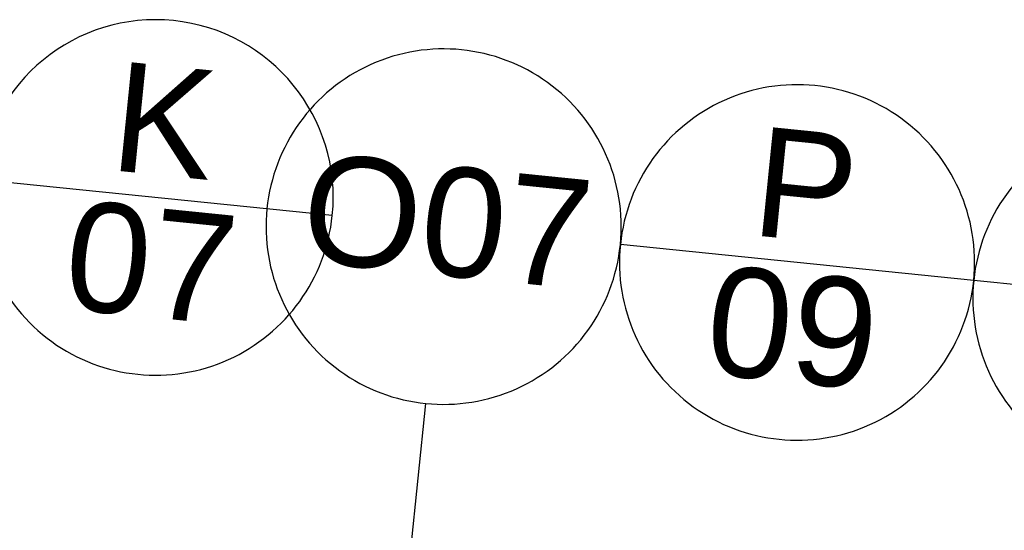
# Model space of a CAD drawing. Header units: millimetres. Extents: x -25972 to 4435, y -2839 to 20217.
# Tile 63 of 110: x -18851 to -17951, y 10059 to 10526. Entities that reach past the tile are written whole.
import ezdxf

# ---------------------------------------------------------------- set-up
doc = ezdxf.new("R2010")
doc.units = ezdxf.units.MM
doc.header["$MEASUREMENT"] = 0
doc.layers.add('7._POHLED ZÁPADNÍ_2_Nové_Otvory – Značky oken', color=7, linetype='Continuous')
doc.layers.add('7._POHLED ZÁPADNÍ_2_Otvory – Značky oken', color=7, linetype='Continuous')
doc.styles.add('GENEROVANÝ_STYL_1', font='txt')

msp = doc.modelspace()

# ---------------------------------------------------------------- linework, layer by layer
at = {"layer": '7._POHLED ZÁPADNÍ_2_Nové_Otvory – Značky oken', "color": 1, "linetype": 'Continuous', "lineweight": 25}
for p, q in [((-18565.39, 10346.92), (-18888.73, 10379.68)), ((-17978.49, 10287.47), (-18301.84, 10320.23)), ((-17655.15, 10254.72), (-17978.49, 10287.47)), ((-18537.84, 9602.86), (-18479.89, 10174.93))]:
    msp.add_line(p, q, dxfattribs=at)
at = {"layer": '7._POHLED ZÁPADNÍ_2_Nové_Otvory – Značky oken', "color": 1, "linetype": 'Continuous', "lineweight": 25, "flags": 128}
for points in [[(-18888.73, 10379.68, 1), (-18565.39, 10346.92, 1)], [(-18625.18, 10352.98, 1), (-18301.84, 10320.23, 1)], [(-18301.84, 10320.23, 1), (-17978.49, 10287.47, 1)], [(-17978.49, 10287.47, 1), (-17655.15, 10254.72, 1)]]:
    msp.add_lwpolyline(points, format="xyb", close=True, dxfattribs=at)

# ---------------------------------------------------------------- texts
at = {"layer": '7._POHLED ZÁPADNÍ_2_Otvory – Značky oken', "color": 1, "linetype": 'Continuous', "lineweight": 25, "char_height": 100, "attachment_point": 4, "rotation": 354.21558, "style": 'GENEROVANÝ_STYL_1'}
for s, insert in [('\\A1;{\\pql;\\pt0;\\fArial|b0|i0|c238|p38;K}', (-18765.42, 10438.27)), ('\\A1;{\\pql;\\pt0;\\fArial|b0|i0|c238|p38;P}', (-18178.52, 10378.81)), ('\\A1;{\\pql;\\pt0;\\fArial|b0|i0|c238|p38;O07}', (-18591.73, 10354.51)), ('\\A1;{\\pql;\\pt0;\\fArial|b0|i0|c238|p38;07}', (-18808.62, 10311.15)), ('\\A1;{\\pql;\\pt0;\\fArial|b0|i0|c238|p38;09}', (-18221.73, 10251.7))]:
    msp.add_mtext(s, dxfattribs=dict(at, insert=insert))

doc.saveas('drawing.dxf')
